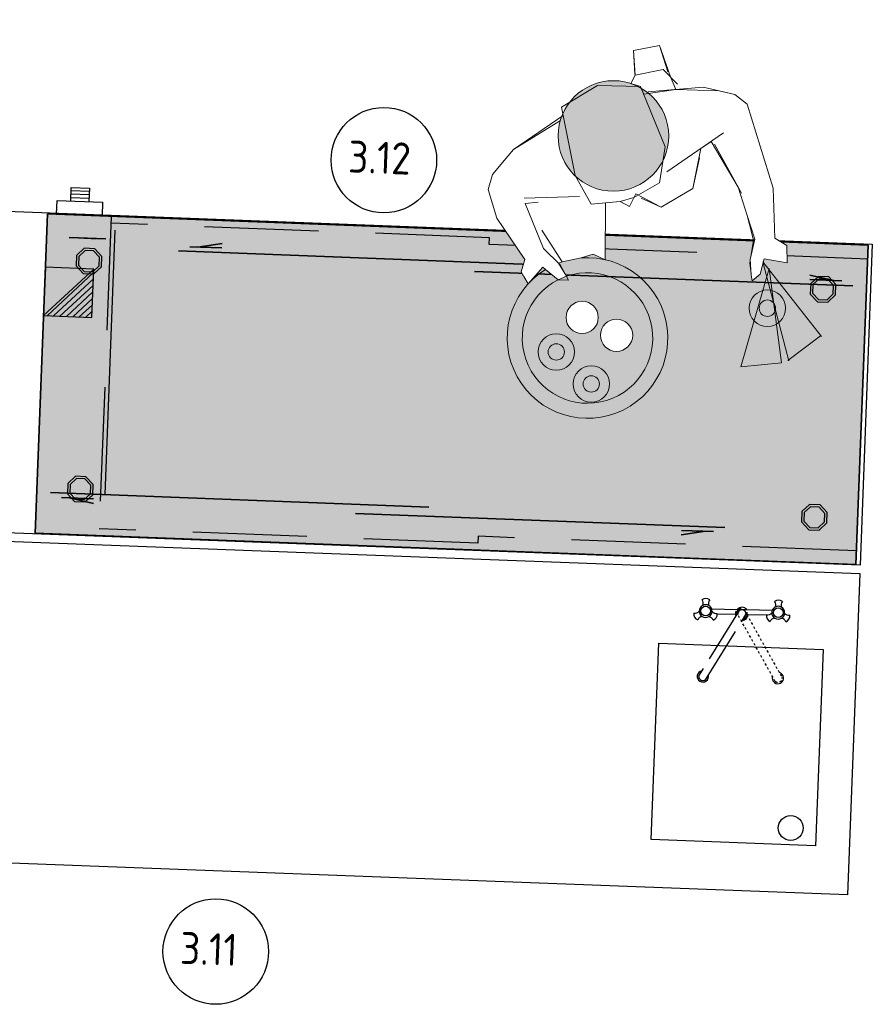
# Model space of a CAD drawing. Header units: millimetres. Extents: x 119024465 to 119292677, y 483022511 to 483148062.
# Tile 13 of 162: x 119092859 to 119094728, y 483028038 to 483030196. Entities that reach past the tile are written whole.
import ezdxf

# ---------------------------------------------------------------- set-up
doc = ezdxf.new("R2010")
doc.units = ezdxf.units.MM
doc.header["$LTSCALE"] = 100
for name, pattern in [('CONTINUA', [0]), ('NASCOSTA', [0.375, 0.25, -0.125]), ('PHANTOM', [2.5, 1.25, -0.25, 0.25, -0.25, 0.25, -0.25]), ('SMALLDASH', [0.1, 0.05, -0.05])]:
    doc.linetypes.add(name, pattern=pattern)
doc.layers.get('0').update_dxf_attribs({"linetype": 'CONTINUOUS'})
for name, color, linetype in [('200', 2, 'CONTINUOUS'), ('200-2D', 1, 'CONTINUOUS'), ('200-3D', 1, 'CONTINUOUS'), ('202', 2, 'PHANTOM'), ('204', 1, 'CONTINUOUS'), ('204 tekst fdstp', 255, 'CONTINUOUS'), ('204-2D', 7, 'CONTINUA'), ('450-2D', 6, 'CONTINUA'), ('GRI-3D', 7, 'CONTINUOUS'), ('INS-3D', 3, 'CONTINUOUS'), ('KEUKENLAYOUT', 3, 'CONTINUOUS'), ('NASC-3D', 4, 'CONTINUOUS')]:
    doc.layers.add(name, color=color, linetype=linetype)
doc.layers.add('None', color=7, linetype='CONTINUOUS', lineweight=5)
doc.styles.add('BURO-012', font='iso.shx', dxfattribs={"height": 1.2})
doc.styles.get("Standard").update_dxf_attribs({"font": 'ISOCP.SHX'})

# ---------------------------------------------------------------- blocks, each defined once
blk = doc.blocks.new('FF00041F')
at = {"layer": '200'}
for p, q in [((-65.7, 8), (-9.9, 8)), ((11.4, 8), (67.2, 8)), ((-53.2, -2.4), (-13.3, -2.4)), ((14.7, -2.4), (54.7, -2.4))]:
    blk.add_line(p, q, dxfattribs=at)
for centre, radius, start, end in [((-78.8, 16.3), 14.1, 52.5005, 127.4995), ((-95.5, 19.9), 11.1, 335.0562, 42.4383), ((-62, 19.9), 11.1, 137.5617, 204.9438), ((80.3, 16.3), 14.1, 52.5005, 127.4995), ((63.5, 19.9), 11.1, 335.0562, 42.4383), ((97.1, 19.9), 11.1, 137.5617, 204.9438), ((-102, 8.8), 11.1, 257.5617, 324.9438), ((-78.8, 2.8), 14.1, 118.3648, 181.6352), ((-78.8, 2.8), 14.1, 21.6577, 61.6352), ((0.6, -1.6), 14.1, 154.2825, 201.9105), ((0.8, -1.2), 14.1, 40.8086, 139.1914), ((80.3, 2.8), 14.1, 118.3648, 158.3423), ((80.3, 2.8), 14.1, 358.3648, 61.6352), ((103.5, 8.8), 11.1, 215.0562, 282.4383), ((-90.4, -3.9), 14.1, 172.5005, 247.4995), ((-85.2, -20.2), 11.1, 95.0562, 162.4383), ((-78.8, 2.8), 14.1, 238.3648, 301.6352), ((-72.4, -20.2), 11.1, 17.5617, 84.9438), ((-67.2, -3.9), 14.1, 292.5005, 6.1278), ((0.6, -1.6), 14.1, 276.837, 356.7575), ((68.7, -3.9), 14.1, 172.5005, 247.4995), ((73.9, -20.2), 11.1, 95.0562, 162.4383), ((80.3, 2.8), 14.1, 238.3648, 301.6352), ((86.7, -20.2), 11.1, 17.5617, 84.9438), ((91.9, -3.9), 14.1, 292.5005, 7.4995), ((-81.6, -140.4), 12.4, 102.9138, 15.8338), ((83, -140.4), 12.4, 164.1662, 77.0862)]:
    blk.add_arc(centre, radius, start, end, dxfattribs=at)
at = {"layer": '202'}
blk.add_lwpolyline([(-5.1, 5.7), (-90.7, -139, 0.681466), (-76, -147.7), (9.7, -3, 0.681466)], format="xyb", close=True, dxfattribs=at)
at = {"layer": '202', "linetype": 'SMALLDASH'}
blk.add_lwpolyline([(6.4, 5.7), (92.1, -139, -0.681466), (77.3, -147.7), (-8.3, -3, -0.681466)], format="xyb", close=True, dxfattribs=at)
at = {"layer": '204'}
for p, q in [((-9.9, 8), (11.4, 8)), ((-13.3, -2.4), (-11.3, -2.4)), ((12.8, -2.4), (14.8, -2.4))]:
    blk.add_line(p, q, dxfattribs=at)
for centre in [(-78.8, 2.8), (80.3, 2.8)]:
    blk.add_circle(centre, 10.6, dxfattribs=at)
for centre, radius, start, end in [((-78.8, 2.8), 14.1, 181.6352, 238.3648), ((-78.8, 2.8), 14.1, 61.6352, 118.3648), ((-78.8, 2.8), 14.1, 301.6352, 358.3648), ((-78.8, 2.8), 14.1, 358.3648, 21.6577), ((-55.6, 8.8), 11.1, 215.0562, 282.4383), ((0.6, -1.6), 12.1, 99.7537, 194.2214), ((0.6, -1.6), 12.1, 284.5262, 18.9939), ((57.1, 8.8), 11.1, 257.5617, 324.9438), ((80.3, 2.8), 14.1, 158.3423, 181.6352), ((80.3, 2.8), 14.1, 181.6352, 238.3648), ((80.3, 2.8), 14.1, 61.6352, 118.3648), ((80.3, 2.8), 14.1, 301.6352, 358.3648), ((-67.2, -3.9), 14.1, 6.1278, 7.4995), ((68.7, -3.9), 14.1, 172.5005, 173.8722)]:
    blk.add_arc(centre, radius, start, end, dxfattribs=at)
blk = doc.blocks.new('krzwenk')
at = {"layer": 'KEUKENLAYOUT', "rotation": 180}
blk.add_blockref('FF00041F', (-120.6, 31.5), dxfattribs=at)
blk = doc.blocks.new('*X203')
at = {"color": 0}
for p, q in [((286.774344, 2204.447934), (296.618251, 2214.291842)), ((286.774344, 2205.862148), (295.204037, 2214.291842)), ((286.774344, 2207.276361), (293.789824, 2214.291842)), ((286.774344, 2208.690575), (292.37561, 2214.291842)), ((286.774344, 2210.104788), (290.961397, 2214.291842)), ((286.774344, 2211.519002), (289.547183, 2214.291842)), ((286.774344, 2212.933216), (288.13297, 2214.291842))]:
    blk.add_line(p, q, dxfattribs=at)
blk = doc.blocks.new('FM')
at = {"layer": '450-2D'}
for p, q in [((10.606602, 0), (0, 0)), ((0, 0), (0, -10.606602)), ((0, -10.606602), (10.606602, 0)), ((10.606602, -10.606602), (10.606602, 0)), ((0, -10.606602), (10.606602, -10.606602))]:
    blk.add_line(p, q, dxfattribs=at)
blk.add_blockref('*X203', (-286.774344, -2214.291842), dxfattribs=at)
blk = doc.blocks.new('HWC18P')
at = {"layer": '200-2D'}
blk.add_lwpolyline([(0, -70), (180, -70), (180, 0), (0, 0)], close=True, dxfattribs=at)
at = {"layer": '200-3D'}
blk.add_line((165, -9, 24), (165, -67, 24), dxfattribs=at)
at = {"layer": '200-3D', "elevation": 5}
for points in [[(8.35, -7.23), (6.73, -8.85), (6.73, -11.15), (8.35, -12.77), (10.65, -12.77), (12.27, -11.15), (12.27, -8.85), (10.65, -7.23)], [(169.35, -7.23), (167.73, -8.85), (167.73, -11.15), (169.35, -12.77), (171.65, -12.77), (173.27, -11.15), (173.27, -8.85), (171.65, -7.23)], [(8.35, -57.23), (6.73, -58.85), (6.73, -61.15), (8.35, -62.77), (10.65, -62.77), (12.27, -61.15), (12.27, -58.85), (10.65, -57.23)], [(169.35, -57.23), (167.73, -58.85), (167.73, -61.15), (169.35, -62.77), (171.65, -62.77), (173.27, -61.15), (173.27, -58.85), (171.65, -57.23)]]:
    blk.add_lwpolyline(points, close=True, dxfattribs=at)
at = {"layer": '200-3D'}
for points in [[(8.56, -7.73), (7.23, -9.06), (7.23, -10.94), (8.56, -12.27), (10.44, -12.27), (11.77, -10.94), (11.77, -9.06), (10.44, -7.73)], [(169.56, -7.73), (168.23, -9.06), (168.23, -10.94), (169.56, -12.27), (171.44, -12.27), (172.77, -10.94), (172.77, -9.06), (171.44, -7.73)], [(8.56, -57.73), (7.23, -59.06), (7.23, -60.94), (8.56, -62.27), (10.44, -62.27), (11.77, -60.94), (11.77, -59.06), (10.44, -57.73)], [(169.56, -57.73), (168.23, -59.06), (168.23, -60.94), (169.56, -62.27), (171.44, -62.27), (172.77, -60.94), (172.77, -59.06), (171.44, -57.73)]]:
    blk.add_lwpolyline(points, close=True, dxfattribs=at)
at = {"layer": '200-3D', "extrusion": (0, 1, 0)}
for points, elevation in [([(-29, 24), (-110, 24), (-110, 81), (-29, 81)], -7), ([(-177, 24), (-94, 24), (-94, 81), (-177, 81)], -9)]:
    blk.add_lwpolyline(points, close=True, dxfattribs=dict(at, elevation=elevation))
at = {"layer": '200-3D', "extrusion": (0, -1, 0)}
for points, elevation in [([(3, 24), (86, 24), (86, 81), (3, 81)], 61), ([(151, 24), (70, 24), (70, 81), (151, 81)], 63)]:
    blk.add_lwpolyline(points, close=True, dxfattribs=dict(at, elevation=elevation))
at = {"layer": '200-3D'}
for points in [[(0, -70, 86), (0, 0, 86), (180, -70, 86), (180, 0, 86)], [(0, -3, 20), (0, -67, 20), (3, -3, 20), (3, -67, 20)], [(3, -5, 81), (3, -3, 81), (177, -5, 81), (177, -3, 81)], [(3, -3, 20), (177, -3, 20), (3, -67, 20), (177, -67, 20)], [(177, -3, 20), (177, -67, 20), (180, -3, 20), (180, -67, 20)], [(3, -9, 49), (165, -9, 49), (3, -61, 49), (165, -61, 49)], [(3, -67, 81), (3, -65, 81), (177, -67, 81), (177, -65, 81)]]:
    blk.add_solid(points, dxfattribs=at)
at = {"layer": '204-2D', "linetype": 'NASCOSTA'}
blk.add_line((166, -70), (166, 0), dxfattribs=at)
at = {"layer": '204-2D'}
for p, q in [((171, -73.75), (175, -73.75)), ((171, -74.5), (175, -74.5)), ((171, -75.25), (175, -75.25))]:
    blk.add_line(p, q, dxfattribs=at)
at = {"layer": '204-2D', "linetype": 'NASCOSTA'}
for points in [[(0, -3), (83, -3), (83, -1.5), (166, -1.5)], [(0, -67), (83, -67), (83, -68.5), (166, -68.5)]]:
    blk.add_lwpolyline(points, dxfattribs=at)
at = {"layer": '204-2D'}
for points in [[(178, -70), (178, -73), (168, -73), (168, -70)], [(175, -73), (175, -76), (171, -76), (171, -73)]]:
    blk.add_lwpolyline(points, dxfattribs=at)
at = {"layer": 'GRI-3D', "extrusion": (0, 1, 0)}
for points, elevation in [([(-38.5, 52.5), (-31.5, 52.5), (-31.5, 72.5), (-38.5, 72.5)], -6), ([(-167.5, 52.5), (-174.5, 52.5), (-174.5, 72.5), (-167.5, 72.5)], -8)]:
    blk.add_lwpolyline(points, close=True, dxfattribs=dict(at, elevation=elevation))
at = {"layer": 'GRI-3D', "extrusion": (0, -1, 0)}
for points, elevation in [([(12.5, 52.5), (5.5, 52.5), (5.5, 72.5), (12.5, 72.5)], 62), ([(141.5, 52.5), (148.5, 52.5), (148.5, 72.5), (141.5, 72.5)], 64), ([(167, 52.5), (167, 72.5), (175, 72.5), (175, 52.5)], 65), ([(170.23, 68.75), (169.15, 67.67), (169.15, 66.14), (170.23, 65.05), (171.77, 65.05), (172.85, 66.14), (172.85, 67.67), (171.77, 68.75)], 65), ([(170.23, 59.35), (169.15, 58.27), (169.15, 56.73), (170.23, 55.65), (171.77, 55.65), (172.85, 56.73), (172.85, 58.27), (171.77, 59.35)], 65)]:
    blk.add_lwpolyline(points, close=True, dxfattribs=dict(at, elevation=elevation))
at = {"layer": 'GRI-3D'}
for points in [[(33.25, -6, 52.5), (33.25, -6, 72.5), (31.5, -6, 72.5), (31.5, -6, 52.5)], [(38.5, -5, 72.5), (38.5, -5, 52.5), (33.25, -6, 52.5), (33.25, -6, 72.5)], [(167.5, -7, 72.5), (167.5, -7, 52.5), (172.75, -8, 52.5), (172.75, -8, 72.5)], [(172.75, -8, 52.5), (172.75, -8, 72.5), (174.5, -8, 72.5), (174.5, -8, 52.5)], [(7.25, -62, 52.5), (7.25, -62, 72.5), (5.5, -62, 72.5), (5.5, -62, 52.5)], [(12.5, -63, 72.5), (12.5, -63, 52.5), (7.25, -62, 52.5), (7.25, -62, 72.5)], [(141.5, -65, 72.5), (141.5, -65, 52.5), (146.75, -64, 52.5), (146.75, -64, 72.5)], [(146.75, -64, 52.5), (146.75, -64, 72.5), (148.5, -64, 72.5), (148.5, -64, 52.5)], [(167, -65, 52.5), (167, -65, 72.5), (175, -65, 72.5), (175, -65, 52.5)]]:
    blk.add_3dface(points, dxfattribs=at)
at = {"layer": 'GRI-3D', "invisible_edges": 15}
for points in [[(170.23, -65.5, 68.75), (171.77, -65.5, 68.75), (172.85, -65.5, 67.67), (169.15, -65.5, 67.67)], [(172.85, -65.5, 67.67), (169.15, -65.5, 67.67), (169.15, -65.5, 66.14), (172.85, -65.5, 66.14)], [(169.15, -65.5, 66.14), (172.85, -65.5, 66.14), (171.77, -65.5, 65.05), (170.23, -65.5, 65.05)], [(169.15, -66.9, 56.73), (172.85, -66.9, 56.73), (171.77, -66.9, 55.65), (170.23, -66.9, 55.65)], [(172.85, -66.9, 58.27), (169.15, -66.9, 58.27), (169.15, -66.9, 56.73), (172.85, -66.9, 56.73)], [(170.23, -66.9, 59.35), (171.77, -66.9, 59.35), (172.85, -66.9, 58.27), (169.15, -66.9, 58.27)]]:
    blk.add_3dface(points, dxfattribs=at)
at = {"layer": 'INS-3D'}
blk.add_lwpolyline([(0, 0), (180, 0), (180, -70), (0, -70)], close=True, dxfattribs=at)
at = {"layer": 'NASC-3D', "invisible_edges": 15}
for points in [[(110, -5, 24), (38.5, -5, 52.5), (31.5, -5, 52.5), (29, -5, 24)], [(31.5, -5, 52.5), (29, -5, 24), (29, -5, 81), (31.5, -5, 72.5)], [(29, -5, 81), (31.5, -5, 72.5), (38.5, -5, 72.5), (110, -5, 81)], [(38.5, -5, 72.5), (110, -5, 81), (110, -5, 24), (38.5, -5, 52.5)], [(167.5, -7, 72.5), (94, -7, 81), (94, -7, 24), (167.5, -7, 52.5)], [(177, -7, 81), (174.5, -7, 72.5), (167.5, -7, 72.5), (94, -7, 81)], [(94, -7, 24), (167.5, -7, 52.5), (174.5, -7, 52.5), (177, -7, 24)], [(174.5, -7, 52.5), (177, -7, 24), (177, -7, 81), (174.5, -7, 72.5)], [(86, -63, 24), (12.5, -63, 52.5), (5.5, -63, 52.5), (3, -63, 24)], [(5.5, -63, 52.5), (3, -63, 24), (3, -63, 81), (5.5, -63, 72.5)], [(3, -63, 81), (5.5, -63, 72.5), (12.5, -63, 72.5), (86, -63, 81)], [(12.5, -63, 72.5), (86, -63, 81), (86, -63, 24), (12.5, -63, 52.5)], [(141.5, -65, 72.5), (70, -65, 81), (70, -65, 24), (141.5, -65, 52.5)], [(151, -65, 81), (148.5, -65, 72.5), (141.5, -65, 72.5), (70, -65, 81)], [(70, -65, 24), (141.5, -65, 52.5), (148.5, -65, 52.5), (151, -65, 24)], [(148.5, -65, 52.5), (151, -65, 24), (151, -65, 81), (148.5, -65, 72.5)], [(165, -66.9, 72.5), (167, -66.9, 72.5), (167, -66.9, 52.5), (165, -66.9, 52.5)], [(165, -66.9, 24), (177, -66.9, 24), (177, -66.9, 52.5), (165, -66.9, 52.5)], [(165, -66.9, 81), (177, -66.9, 81), (177, -66.9, 72.5), (165, -66.9, 72.5)], [(175, -66.9, 72.5), (177, -66.9, 72.5), (177, -66.9, 52.5), (175, -66.9, 52.5)]]:
    blk.add_3dface(points, dxfattribs=at)
at = {"layer": '450-2D'}
blk.add_blockref('FM', (169.39, -47.7), dxfattribs=at)
at = {"layer": 'INS-3D', "flags": 9}
for tag, p in [('DIST', (0, 0)), ('ANGOLO', (0, -1.5))]:
    blk.add_attdef(tag, p, '', height=1, dxfattribs=at)
blk = doc.blocks.new('Group-381')
at = {"layer": 'None', "linetype": 'Continuous', "lineweight": 0}
h = blk.add_hatch(color=47, dxfattribs=at)
edge = h.paths.add_edge_path()
edge.add_arc((-11191.64, -241.79), 4, 0, 360, ccw=False)
h = blk.add_hatch(color=53, dxfattribs=at)
edge = h.paths.add_edge_path()
edge.add_arc((-11191.64, -241.79), 1.8, 0, 360, ccw=False)
at = {"layer": 'None', "color": 7, "linetype": 'Continuous', "lineweight": 18}
for radius in [4, 1.8]:
    blk.add_circle((-11191.64, -241.79), radius, dxfattribs=at)
blk = doc.blocks.new('Group-382')
at = {"layer": 'None', "linetype": 'Continuous', "lineweight": 0}
h = blk.add_hatch(color=47, dxfattribs=at)
edge = h.paths.add_edge_path()
edge.add_arc((-11196.35, -232.53), 4, 0, 360, ccw=False)
h = blk.add_hatch(color=53, dxfattribs=at)
edge = h.paths.add_edge_path()
edge.add_arc((-11196.35, -232.53), 1.8, 0, 360, ccw=False)
at = {"layer": 'None', "color": 7, "linetype": 'Continuous', "lineweight": 18}
for radius in [4, 1.8]:
    blk.add_circle((-11196.35, -232.53), radius, dxfattribs=at)
blk = doc.blocks.new('Group-384')
at = {"layer": 'None', "linetype": 'Continuous', "lineweight": 0}
h = blk.add_hatch(color=47, dxfattribs=at)
edge = h.paths.add_edge_path()
edge.add_arc((-11149.67, -239.82), 4, 0, 360, ccw=False)
h = blk.add_hatch(color=53, dxfattribs=at)
edge = h.paths.add_edge_path()
edge.add_arc((-11149.67, -239.82), 1.8, 0, 360, ccw=False)
at = {"layer": 'None', "color": 7, "linetype": 'Continuous', "lineweight": 18}
for radius in [4, 1.8]:
    blk.add_circle((-11149.67, -239.82), radius, dxfattribs=at)
blk = doc.blocks.new('kok')
at = {"layer": 'None', "linetype": 'Continuous', "lineweight": 0}
h = blk.add_hatch(color=41, dxfattribs=at)
edge = h.paths.add_edge_path()
edge.add_arc((3.9, -46.5), 176, 100.8536, 450.622)
edge.add_line((1.9, 129.5), (3.9, -46.5))
edge.add_line((3.9, -46.5), (-29.3, 126.4))
at = {"linetype": 'Continuous', "lineweight": 0}
for p, q in [((295.9, -223.9), (382.6, -246.8)), ((397.7, -246.7), (483.8, -221.7))]:
    blk.add_line(p, q, dxfattribs=at)
at = {"layer": 'None', "color": 250, "linetype": 'Continuous', "lineweight": 18}
for p, q in [((-2.8, 397.2), (-65.3, 362.6)), ((-65.3, 362.6), (-85.8, 334.6)), ((-85.5, 334.5), (-90, 269.2)), ((494, 339.4), (511.7, 310.2)), ((511.7, 310.2), (500.1, 118.1)), ((-90, 269.2), (-64, 162.8)), ((100.6, 100.6), (138.3, 209.4)), ((-64, 162.8), (-80.9, 140.3)), ((-80.9, 140.3), (-76, 110.4)), ((-11, 95.3), (-33.4, 133.4)), ((431.5, 132.4), (420, 26.1)), ((4.2, 124.8), (9.6, 86.4)), ((500.1, 118.1), (465.3, 14.2)), ((9.6, 86.4), (-11, 95.3)), ((420, 26.1), (394.2, -18)), ((465.3, 14.2), (480.3, -9.7)), ((394.2, -18), (385.7, -55.8)), ((406.9, -48.7), (432.4, -12.6)), ((480.3, -9.7), (471.1, -46.1)), ((385.7, -55.8), (406.9, -48.7))]:
    blk.add_line(p, q, dxfattribs=at)
for centre, radius, start, end in [((511.7, 310.2), 0.0653, 356.5329, 31.3177), ((3.9, -46.5), 176, 100.8536, 90.622), ((3.9, -46.5), 143, 96.0644, 88.2761)]:
    blk.add_arc(centre, radius, start, end, dxfattribs=at)
at = {"layer": 'None', "color": 7, "lineweight": 0, "xscale": 9.99999999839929, "yscale": 9.99999999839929, "zscale": 9.99999999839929}
for name in ['Group-384', 'Group-381']:
    blk.add_blockref(name, (111892.6, 2274.3), dxfattribs=at)
at = {"color": 7, "linetype": 'Continuous', "lineweight": 18}
blk.add_wipeout([(376.3, 395.6), (375.1, 425.6), (376.9, 498.1), (319.6, 508), (304, 455.9), (289, 442.3), (306.3, 428.4), (306.9, 410.4)], dxfattribs=at).dxf.layer = 'None'
at = {"layer": 'None', "color": 250, "linetype": 'Continuous', "lineweight": 18}
blk.add_line((376.9, 498.1), (319.6, 508), dxfattribs=at)
at = {"layer": 'None', "color": 7, "linetype": 'Continuous', "lineweight": 18}
blk.add_lwpolyline([(376.3, 395.6), (375.1, 425.6), (376.9, 498.1), (319.6, 508), (304, 455.9), (289, 442.3), (306.3, 428.4), (306.9, 410.4)], close=True, dxfattribs=at)
at = {"color": 7, "linetype": 'Continuous', "lineweight": 18}
blk.add_wipeout([(-64, 162.8), (-90, 269.2), (-85.5, 334.5), (-65.3, 362.6), (-19.9, 387.8), (-2.8, 397.2), (125.2, 428.6), (128.3, 447.3), (219, 464.2), (306.3, 428.4), (306.9, 410.4), (376.3, 395.6), (464.3, 359.2), (494, 339.4), (511.7, 310.2), (500.1, 118.1), (465.3, 14.2), (484, -10.3), (471.1, -46.1), (427.1, -20.1), (406.9, -48.7), (385.7, -55.8), (388.6, -42.7), (398.3, -11), (423.3, 27.4), (425.8, 79.3), (429.4, 147), (409, 261.8), (382, 255.1), (335.5, 179.1), (255.8, 165.3), (214, 211.8), (205.8, 204.6), (191.3, 190.8), (175.9, 208.6), (145.2, 217.1), (100.6, 100.6), (80.4, 121.3), (52.3, 122.7), (10.7, 129.4), (1.9, 129.5), (8.2, 96.5), (-11.3, 95.7), (-29.3, 126.4), (-33.4, 133.4), (-76, 110.4), (-79.1, 129), (-80.9, 140.3)], dxfattribs=at).dxf.layer = 'None'
at = {"linetype": 'Continuous', "lineweight": 0, "true_color": 0xffebad, "transparency": 33554516}
h = blk.add_hatch(color=41, dxfattribs=at)
h.dxf.hatch_style = 1
edge = h.paths.add_edge_path()
edge.add_arc((212.6, 348.1), 121.2, 0, 360)
h = blk.add_hatch(color=41, dxfattribs=at)
h.dxf.hatch_style = 1
h.paths.add_polyline_path([(485.4, -223.4), (421.9, -25.2), (399.3, -248.3)])
h = blk.add_hatch(color=41, dxfattribs=at)
h.dxf.hatch_style = 1
h.paths.add_polyline_path([(382.6, -246.8), (430, -44.1), (295.9, -223.9)])
at = {"linetype": 'Continuous', "lineweight": 0}
for p, q in [((421.9, -25.2), (399.3, -248.3)), ((485.4, -223.4), (421.9, -25.2)), ((430, -44.1), (295.9, -223.9)), ((382.6, -246.8), (430, -44.1))]:
    blk.add_line(p, q, dxfattribs=at)
blk.add_circle((212.6, 348.1), 121.2, dxfattribs=at)
at = {"layer": 'None', "color": 250, "linetype": 'Continuous', "lineweight": 18}
for p, q in [((319.6, 508), (304, 458.5)), ((373.5, 437.7), (376.9, 498.1)), ((219, 464.2), (128.3, 447.3)), ((306.3, 428.4), (219, 464.2)), ((289, 442.3), (304, 455.9)), ((304, 455.9), (366, 446.3)), ((128.3, 447.3), (103.7, 296.1)), ((366, 446.3), (384.3, 404.9)), ((116, 420.5), (-2.8, 397.2)), ((310.4, 285.8), (306.3, 428.4)), ((318.1, 412.1), (434.6, 379)), ((434.6, 379), (494, 339.4)), ((96.3, 250), (-18.2, 288.8)), ((103.7, 296.1), (114.4, 225.6)), ((270.7, 216.3), (310.4, 285.8)), ((-20.5, 277.8), (-17.9, 170.9)), ((7.7, 270.3), (-20.5, 277.8)), ((294.8, 233.4), (440.9, 269.7)), ((413.6, 253.4), (431.5, 132.4)), ((114.4, 225.6), (175.9, 208.6)), ((207.4, 205.8), (270.7, 216.3)), ((335.5, 179.1), (372.5, 237)), ((-6.4, 210.1), (10.7, 129.4)), ((175.9, 208.6), (207.4, 205.8)), ((177.3, 207.2), (191.3, 190.8)), ((191.3, 190.8), (205.8, 204.6)), ((221.9, 199.3), (255.8, 165.3)), ((255.8, 165.3), (335.5, 179.1)), ((-17.9, 170.9), (4.2, 124.8))]:
    blk.add_line(p, q, dxfattribs=at)
at = {"layer": 'None', "color": 7, "linetype": 'Continuous', "lineweight": 18}
blk.add_lwpolyline([(-64, 162.8), (-90, 269.2), (-85.5, 334.5), (-65.3, 362.6), (-19.9, 387.8), (-2.8, 397.2), (125.2, 428.6), (128.3, 447.3), (219, 464.2), (306.3, 428.4), (306.9, 410.4), (376.3, 395.6), (464.3, 359.2), (494, 339.4), (511.7, 310.2), (500.1, 118.1), (465.3, 14.2), (484, -10.3), (471.1, -46.1), (427.1, -20.1), (406.9, -48.7), (385.7, -55.8), (388.6, -42.7), (398.3, -11), (423.3, 27.4), (425.8, 79.3), (429.4, 147), (409, 261.8), (382, 255.1), (335.5, 179.1), (255.8, 165.3), (214, 211.8), (205.8, 204.6), (191.3, 190.8), (175.9, 208.6), (145.2, 217.1), (100.6, 100.6), (80.4, 121.3), (52.3, 122.7), (10.7, 129.4), (1.9, 129.5), (8.2, 96.5), (-11.3, 95.7), (-29.3, 126.4), (-33.4, 133.4), (-76, 110.4), (-79.1, 129), (-80.9, 140.3)], close=True, dxfattribs=at)
at = {"layer": 'None', "color": 7, "lineweight": 0, "xscale": 9.99999999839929, "yscale": 9.99999999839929, "zscale": 9.99999999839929}
blk.add_blockref('Group-382', (111892.6, 2274.3), dxfattribs=at)
at = {"color": 7, "linetype": 'Continuous', "lineweight": 18}
blk.add_wipeout([(39.3, -86.9), (37.1, -84.2), (35.2, -81.3), (33.6, -78.2), (32.2, -75), (31.3, -71.7), (30.6, -68.3), (30.3, -64.8), (30.3, -61.4), (30.6, -57.9), (31.3, -54.5), (32.3, -51.2), (33.7, -48), (35.3, -44.9), (37.3, -42.1), (39.5, -39.4), (41.9, -36.9), (44.6, -34.7), (47.5, -32.8), (50.6, -31.2), (53.8, -29.9), (57.1, -28.9), (60.5, -28.2), (64, -27.9), (67.5, -27.9), (70.9, -28.3), (74.3, -29), (77.6, -30), (80.8, -31.3), (83.9, -33), (86.8, -34.9), (89.4, -37.1), (91.9, -39.6), (94.1, -42.3), (96, -45.2), (97.6, -48.2), (98.9, -51.4), (99.9, -54.8), (100.6, -58.2), (100.9, -61.6), (100.9, -65.1), (100.5, -68.5), (99.8, -71.9), (98.8, -75.3), (97.5, -78.5), (95.8, -81.5), (93.9, -84.4), (91.7, -87.1), (89.2, -89.5), (86.5, -91.7), (83.6, -93.6), (80.6, -95.2), (77.4, -96.6), (74, -97.6), (70.6, -98.2), (67.2, -98.5), (63.7, -98.5), (60.3, -98.2), (56.9, -97.5), (53.5, -96.5), (50.3, -95.1), (47.3, -93.5), (44.4, -91.5), (41.7, -89.3)], dxfattribs=at).dxf.layer = 'None'
at = {"layer": 'None', "color": 7, "linetype": 'Continuous', "lineweight": 18}
blk.add_circle((65.6, -63.2), 35.4, dxfattribs=at)
at = {"color": 7, "linetype": 'Continuous', "lineweight": 18}
blk.add_wipeout([(-17.4, -23.8), (-19.6, -21.1), (-21.6, -18.2), (-23.2, -15.1), (-24.5, -11.9), (-25.5, -8.6), (-26.1, -5.2), (-26.5, -1.7), (-26.5, 1.7), (-26.1, 5.2), (-25.4, 8.6), (-24.4, 11.9), (-23.1, 15.1), (-21.4, 18.2), (-19.5, 21), (-17.3, 23.7), (-14.8, 26.2), (-12.1, 28.3), (-9.2, 30.3), (-6.1, 31.9), (-2.9, 33.2), (0.4, 34.2), (3.8, 34.9), (7.2, 35.2), (10.7, 35.2), (14.2, 34.8), (17.6, 34.1), (20.9, 33.1), (24.1, 31.8), (27.1, 30.1), (30, 28.2), (32.7, 26), (35.1, 23.5), (37.3, 20.8), (39.2, 17.9), (40.9, 14.9), (42.2, 11.7), (43.2, 8.3), (43.8, 4.9), (44.2, 1.5), (44.1, -2), (43.8, -5.5), (43.1, -8.9), (42.1, -12.2), (40.7, -15.4), (39.1, -18.4), (37.2, -21.3), (34.9, -24), (32.5, -26.4), (29.8, -28.6), (26.9, -30.5), (23.8, -32.2), (20.6, -33.5), (17.3, -34.5), (13.9, -35.1), (10.4, -35.4), (7, -35.4), (3.5, -35.1), (0.1, -34.4), (-3.2, -33.4), (-6.4, -32), (-9.5, -30.4), (-12.3, -28.4), (-15, -26.2)], dxfattribs=at).dxf.layer = 'None'
at = {"layer": 'None', "color": 7, "linetype": 'Continuous', "lineweight": 18}
blk.add_circle((8.8, -0.1), 35.4, dxfattribs=at)

msp = doc.modelspace()

# ---------------------------------------------------------------- linework, layer by layer
at = {"layer": '200-2D'}
for points in [[(119091863.6, 483029107.7), (119091890.3, 483029811.6), (119094727.6, 483029703.9), (119094700.9, 483029000.1)], [(119091836.2, 483028385.5), (119091862.9, 483029089.3), (119094700.2, 483028981.7), (119094673.5, 483028277.9)], [(119094243.2, 483028398.8), (119094259.6, 483028829.1), (119094619.6, 483028815.5), (119094603.3, 483028385.2)]]:
    msp.add_lwpolyline(points, close=True, dxfattribs=at)
msp.add_circle((119094548.8, 483028424.3), 27.2, dxfattribs=at)
at = {"layer": '204 tekst fdstp'}
msp.add_circle((119093288.8, 483028153.5), 115.6, dxfattribs=at)

# ---------------------------------------------------------------- block references
at = {"rotation": 178.6946480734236}
msp.add_blockref('krzwenk', (119094321.2, 483028929.3), dxfattribs=at)
at = {"layer": '200-3D', "xscale": 9.999999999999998, "yscale": 9.999999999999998, "zscale": 9.999999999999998, "rotation": 177.8073715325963}
msp.add_blockref('HWC18P', (119094691.8, 483029001.8), dxfattribs=at)

# ---------------------------------------------------------------- texts
at = {"layer": '204 tekst fdstp', "insert": (119093212.4, 483028196.7), "char_height": 70, "attachment_point": 1, "rotation": 357.8279, "style": 'BURO-012'}
msp.add_mtext_dynamic_manual_height_columns('3.11', width=500.617, gutter_width=6, heights=[0], dxfattribs=at)

# ---------------------------------------------------------------- next in the draw order: block references
at = {"layer": '204 tekst fdstp', "rotation": 20.57966637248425}
msp.add_blockref('kok', (119094083.5, 483029540.3), dxfattribs=at)

# ---------------------------------------------------------------- next in the draw order: linework, layer by layer
at = {"layer": '204 tekst fdstp'}
msp.add_circle((119093657.2, 483029887.9), 115.6, dxfattribs=at)

# ---------------------------------------------------------------- next in the draw order: texts
at = {"layer": '204 tekst fdstp', "insert": (119093580.7, 483029931.1), "char_height": 70, "attachment_point": 1, "rotation": 357.8279, "style": 'BURO-012'}
msp.add_mtext_dynamic_manual_height_columns('3.12', width=500.617, gutter_width=6, heights=[0], dxfattribs=at)

doc.saveas('drawing.dxf')
